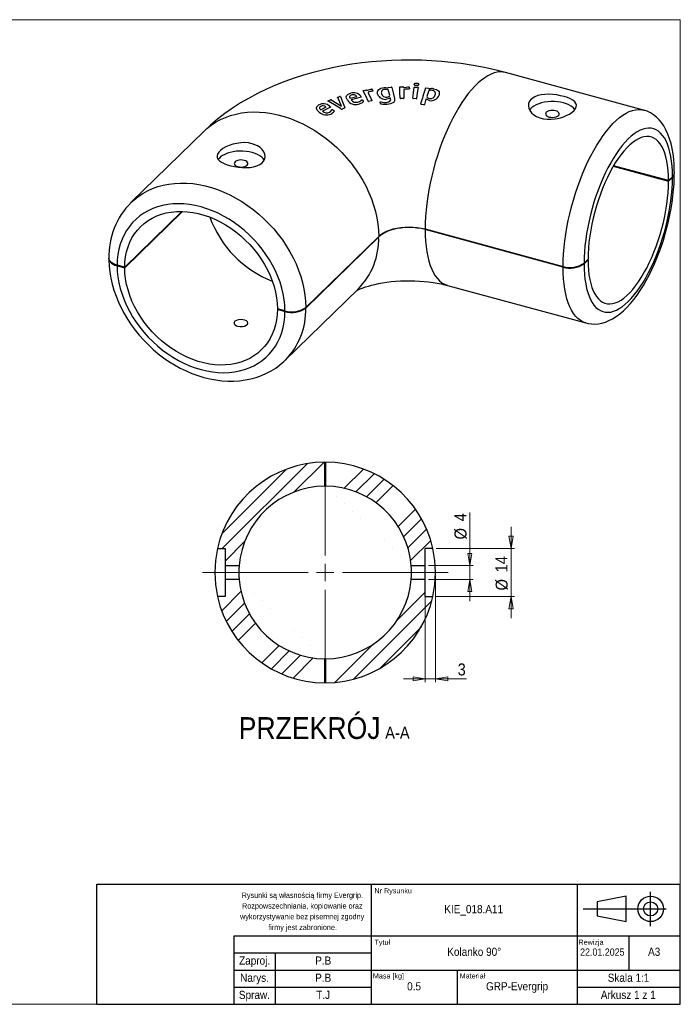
# Model space of a CAD drawing. Header units: millimetres. Extents: x 30 to 415, y 5 to 292.
# Tile 2 of 2: x 222 to 415, y 5 to 292. Entities that reach past the tile are written whole.
import ezdxf

# ---------------------------------------------------------------- set-up
doc = ezdxf.new("R2010")
doc.units = ezdxf.units.MM
doc.header["$PDSIZE"] = -1
doc.linetypes.add('SLD-Linia-ciągła', pattern=[0])
doc.linetypes.add('SLD-Linia-długa-kreska-kropka', pattern=[19.05, 15.24, -1.27, 1.27, -1.27])
doc.styles.add('SLDTEXTSTYLE0', font='GOTHIC.TTF', dxfattribs={"width": 0.913})
doc.styles.add('SLDTEXTSTYLE1', font='GOTHIC.TTF', dxfattribs={"width": 0.913, "bigfont": 'bigfont'})
doc.dimstyles.new('SLDDIMSTYLE4', dxfattribs={"dimtxt": 3.5, "dimasz": 3.556, "dimexe": 0, "dimexo": 0.0625, "dimgap": 0.875, "dimtad": 1, "dimdec": 1, "dimrnd": 1e-09, "dimzin": 12, "dimdsep": 46, "dimtxsty": 'SLDTEXTSTYLE0', "dimblk1": 'CLOSED', "dimblk2": 'CLOSED', "dimsah": 1, "dimcen": 0.09, "dimadec": 0, "dimazin": 3, "dimtfac": 1, "dimtdec": 1, "dimtmove": 0, "dimatfit": 0, "dimldrblk": 'CLOSED', "dimfxl": 1, "dimfrac": 2, "dimtolj": 1, "dimtzin": 12, "dimarcsym": 0})

# ---------------------------------------------------------------- blocks, each defined once
blk = doc.blocks.new('_Closed')
at = {"color": 0, "linetype": 'ByBlock', "lineweight": -2}
for p, q in [((-1, 0.166667), (0, 0)), ((-1, 0.166667), (-1, -0.166667)), ((0, 0), (-1, -0.166667)), ((0, 0), (-1, 0))]:
    blk.add_line(p, q, dxfattribs=at)
blk = doc.blocks.new('_D_16')
at = {"color": 7, "linetype": 'SLD-Linia-ciągła', "lineweight": 18, "true_color": 0xffffff}
for p, q in [((353.67, 132.86), (353.67, 148.37)), ((341.67, 132.86), (354.67, 132.86)), ((353.67, 132.86), (353.67, 128.86)), ((341.67, 128.86), (354.67, 128.86)), ((353.67, 128.86), (353.67, 122.51))]:
    blk.add_line(p, q, dxfattribs=at)
at = {"color": 7, "linetype": 'SLD-Linia-ciągła', "lineweight": 18, "true_color": 0xffffff, "xscale": 3.556, "yscale": 3.556}
for p, rotation in [((353.67, 132.86, 79.7), 270.0000000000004), ((353.67, 128.86, 79.7), 90.0000000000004)]:
    blk.add_blockref('_Closed', p, dxfattribs=dict(at, rotation=rotation))
at = {"color": 7, "linetype": 'SLD-Linia-ciągła', "lineweight": 18, "true_color": 0xffffff, "char_height": 3.5, "attachment_point": 1, "rotation": 90, "style": 'SLDTEXTSTYLE0'}
for s, insert in [('4', (349.14, 145.78)), ('%%c', (349.19, 140.5))]:
    blk.add_mtext(s, dxfattribs=dict(at, insert=insert))
blk = doc.blocks.new('_D_17')
at = {"color": 7, "linetype": 'SLD-Linia-ciągła', "lineweight": 18, "true_color": 0xffffff}
for p, q in [((365.67, 137.86), (365.67, 144.21)), ((343.89, 137.86), (366.67, 137.86)), ((365.67, 123.86), (365.67, 137.86)), ((343.89, 123.86), (366.67, 123.86)), ((365.67, 123.86), (365.67, 117.51))]:
    blk.add_line(p, q, dxfattribs=at)
at = {"color": 7, "linetype": 'SLD-Linia-ciągła', "lineweight": 18, "true_color": 0xffffff, "xscale": 3.556, "yscale": 3.556}
for p, rotation in [((365.67, 137.86, 79.7), 270.0000000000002), ((365.67, 123.86, 79.7), 90.00000000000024)]:
    blk.add_blockref('_Closed', p, dxfattribs=dict(at, rotation=rotation))
at = {"color": 7, "linetype": 'SLD-Linia-ciągła', "lineweight": 18, "true_color": 0xffffff, "char_height": 3.5, "attachment_point": 1, "rotation": 90, "style": 'SLDTEXTSTYLE0'}
for s, insert in [('14', (361.14, 130.91)), ('%%c', (361.19, 125.63))]:
    blk.add_mtext(s, dxfattribs=dict(at, insert=insert))
blk = doc.blocks.new('_D_18')
at = {"color": 7, "linetype": 'SLD-Linia-ciągła', "lineweight": 18, "true_color": 0xffffff}
for p, q in [((340.67, 131.86), (340.67, 98.89)), ((343.67, 129.86), (343.67, 98.89)), ((340.67, 99.89), (334.32, 99.89)), ((340.67, 99.89), (343.67, 99.89)), ((343.67, 99.89), (352.7, 99.89))]:
    blk.add_line(p, q, dxfattribs=at)
at = {"color": 7, "linetype": 'SLD-Linia-ciągła', "lineweight": 18, "true_color": 0xffffff, "xscale": 3.556, "yscale": 3.556}
blk.add_blockref('_Closed', (340.67, 99.89, 79.7), dxfattribs=at)
at = {"color": 7, "linetype": 'SLD-Linia-ciągła', "lineweight": 18, "true_color": 0xffffff, "xscale": 3.556, "yscale": 3.556, "rotation": 180.0000000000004}
blk.add_blockref('_Closed', (343.67, 99.89, 79.7), dxfattribs=at)
at = {"color": 7, "linetype": 'SLD-Linia-ciągła', "lineweight": 18, "true_color": 0xffffff, "insert": (350.12, 104.36), "char_height": 3.5, "attachment_point": 1, "style": 'SLDTEXTSTYLE0'}
blk.add_mtext('3', dxfattribs=at)
blk = doc.blocks.new('SW_CENTERMARKSYMBOL_2')
at = {"color": 0, "linetype": 'SLD-Linia-ciągła', "lineweight": 18}
for p, q in [((0, 5), (0, 27.65)), ((-5, 0), (-27.65, 0)), ((0, 0), (-2.5, 0)), ((0, 0), (0, 2.5)), ((0, 0), (0, -2.5)), ((0, 0), (2.5, 0)), ((5, 0), (27.65, 0)), ((0, -5), (0, -27.65))]:
    blk.add_line(p, q, dxfattribs=at)

msp = doc.modelspace()

# ---------------------------------------------------------------- hatches: boundary and pattern name
at = {"linetype": 'SLD-Linia-ciągła', "lineweight": 18}
h = msp.add_hatch(dxfattribs=at)
h.set_pattern_fill('ANSI34', color=256, angle=3e-322, style=0)
edge = h.paths.add_edge_path(flags=0)
edge.add_line((280.14, 137.86), (282.37, 137.86))
edge.add_line((282.37, 137.86), (282.37, 132.86))
edge.add_line((282.37, 132.86), (286.45, 132.86))
edge.add_arc((311.52, 130.86), 25.15, 90.2278, 175.4389, ccw=False)
edge.add_line((311.42, 156.01), (311.42, 163.01))
edge.add_arc((311.52, 130.86), 32.15, 90.1782, 167.4243)
h = msp.add_hatch(dxfattribs=at)
h.set_pattern_fill('ANSI34', color=256, angle=3e-322, style=0)
edge = h.paths.add_edge_path(flags=0)
edge.add_line((336.59, 132.86), (340.67, 132.86))
edge.add_line((340.67, 132.86), (340.67, 137.86))
edge.add_line((340.67, 137.86), (342.89, 137.86))
edge.add_arc((311.52, 130.86), 32.15, 12.5757, 89.8218)
edge.add_line((311.62, 163.01), (311.62, 156.01))
edge.add_arc((311.52, 130.86), 25.15, 4.5611, 89.7722, ccw=False)
h = msp.add_hatch(dxfattribs=at)
h.set_pattern_fill('ANSI34', color=256, angle=3e-322, style=0)
edge = h.paths.add_edge_path(flags=0)
edge.add_line((286.45, 128.86), (282.37, 128.86))
edge.add_line((282.37, 128.86), (282.37, 123.86))
edge.add_line((282.37, 123.86), (280.14, 123.86))
edge.add_arc((311.52, 130.86), 32.15, 192.5757, 269.8218)
edge.add_line((311.42, 98.71), (311.42, 105.71))
edge.add_arc((311.52, 130.86), 25.15, 184.5611, 269.7722, ccw=False)
h = msp.add_hatch(dxfattribs=at)
h.set_pattern_fill('ANSI34', color=256, angle=3e-322, style=0)
edge = h.paths.add_edge_path(flags=0)
edge.add_line((342.89, 123.86), (340.67, 123.86))
edge.add_line((340.67, 123.86), (340.67, 128.86))
edge.add_line((340.67, 128.86), (336.59, 128.86))
edge.add_arc((311.52, 130.86), 25.15, 270.2278, 355.4389, ccw=False)
edge.add_line((311.62, 105.71), (311.62, 98.71))
edge.add_arc((311.52, 130.86), 32.15, 270.1782, 347.4243)

# ---------------------------------------------------------------- linework, layer by layer
at = {"color": 7, "linetype": 'SLD-Linia-ciągła', "lineweight": 18, "true_color": 0xffffff}
for p, q in [((30, 292), (415, 292)), ((415, 292), (415, 5)), ((415, 5), (30, 5))]:
    msp.add_line(p, q, dxfattribs=at)
for p, q in [((404.29, 265.65), (364.05, 276.59)), ((322.66, 271.37), (323.39, 271.5)), ((323.58, 271.45), (323.63, 271.35)), ((323.63, 271.35), (323.86, 271.43)), ((323.86, 271.43), (324.79, 271.77)), ((324.15, 270.5), (325.09, 268.42)), ((325.05, 271.12), (324.82, 271.1)), ((325.22, 271.13), (325.05, 271.12)), ((325.21, 271.71), (325.43, 271.27)), ((325.35, 271.15), (325.22, 271.13)), ((329.62, 271.64), (328.95, 271.69)), ((329.89, 272.1), (329.87, 272.17)), ((329.97, 272.26), (330.76, 272.33)), ((330.33, 269.97), (330, 271.3)), ((333.39, 272.41), (334.16, 272.41)), ((334.32, 272.33), (334.32, 272.22)), ((334.32, 272.22), (334.59, 272.27)), ((334.43, 271.32), (334.46, 269.14)), ((334.59, 272.27), (335.65, 272.44)), ((335.59, 271.76), (335.36, 271.79)), ((335.77, 271.75), (335.59, 271.76)), ((335.9, 271.75), (335.77, 271.75)), ((336.03, 272.31), (336.04, 271.85)), ((337.57, 272.36), (338.46, 272.31)), ((340.89, 272.1), (341.59, 272)), ((341.58, 271.06), (341.14, 269.64)), ((341.74, 271.89), (341.72, 271.83)), ((312.37, 268.39), (313.06, 268.64)), ((313.31, 268.62), (316.26, 266.83)), ((316.26, 266.83), (315.16, 269.28)), ((315.26, 269.46), (315.72, 269.63)), ((318.73, 269.22), (318.79, 269.13)), ((318.79, 269.13), (320.74, 269.63)), ((321.99, 269.37), (319.13, 268.63)), ((321.04, 268), (321.52, 268.18)), ((321.52, 268.18), (322.09, 268.58)), ((321.88, 269.73), (322.05, 269.48)), ((322.36, 268.53), (322.54, 268.24)), ((325.01, 268.31), (324.16, 268.17)), ((327.64, 267.55), (327.55, 267.97)), ((329.62, 267.28), (328.34, 267.3)), ((330.56, 268.98), (330.52, 269.15)), ((334.34, 269.04), (333.45, 269.05)), ((338.03, 268.94), (337.14, 268.99)), ((340.31, 267.19), (339.43, 267.32)), ((340.89, 268.8), (340.46, 267.27)), ((341.93, 268.44), (341.12, 268.71)), ((310.13, 265.83), (310.23, 265.76)), ((310.23, 265.76), (311.77, 266.56)), ((313.03, 266.51), (310.76, 265.33)), ((312.76, 266.84), (313.03, 266.62)), ((312.77, 265.04), (313.13, 265.29)), ((313.13, 265.29), (313.47, 265.77)), ((313.74, 265.76), (314.03, 265.51)), ((317.07, 266.18), (316.48, 265.96)), ((276.22, 259.5), (254.98, 238.78)), ((395.47, 249.29), (411.58, 244.91)), ((411.58, 245.09), (395.56, 249.44)), ((412.75, 246.22), (411.58, 245.09)), ((411.58, 244.91), (412.75, 246.05)), ((254.94, 238.73), (254.98, 238.78)), ((253.09, 219.68), (269.92, 236.1)), ((269.75, 236.1), (253.09, 219.85)), ((340.62, 231), (380.86, 220.07)), ((380.86, 219.9), (340.62, 230.83)), ((305.87, 208.13), (327.11, 228.85)), ((327.11, 228.68), (305.87, 207.96)), ((388.11, 222.17), (386.94, 221.04)), ((386.94, 220.86), (388.11, 222)), ((388.11, 222), (387.97, 222.04)), ((253.09, 219.85), (250.88, 220.45)), ((250.88, 220.28), (253.09, 219.68)), ((299.89, 192.76), (321.13, 213.49)), ((347.19, 214.54), (387.43, 203.6)), ((299.79, 207.16), (297.58, 207.76)), ((297.72, 207.72), (297.58, 207.59)), ((297.58, 207.59), (299.79, 206.99)), ((299.94, 192.8), (299.89, 192.76)), ((311.42, 156.01), (311.42, 163.01)), ((311.62, 163.01), (311.62, 156.01)), ((280.14, 137.86), (282.37, 137.86)), ((282.37, 137.86), (282.37, 132.86)), ((342.89, 137.86), (340.67, 137.86)), ((340.67, 132.86), (340.67, 137.86)), ((282.37, 132.86), (282.37, 128.86)), ((282.37, 132.86), (286.45, 132.86)), ((336.59, 132.86), (340.67, 132.86)), ((340.67, 128.86), (340.67, 132.86)), ((286.45, 128.86), (282.37, 128.86)), ((282.37, 128.86), (282.37, 123.86)), ((340.67, 128.86), (336.59, 128.86)), ((340.67, 123.86), (340.67, 128.86)), ((282.37, 123.86), (280.14, 123.86)), ((340.67, 123.86), (342.89, 123.86)), ((311.42, 98.71), (311.42, 105.71)), ((311.62, 105.71), (311.62, 98.71))]:
    msp.add_line(p, q)
at = {"color": 7, "linetype": 'SLD-Linia-długa-kreska-kropka', "lineweight": 18, "true_color": 0xffffff}
for p, q in [((275.77, 130.86), (288.66, 130.86)), ((335.56, 130.86), (347.37, 130.86))]:
    msp.add_line(p, q, dxfattribs=at)
at = {"color": 178, "linetype": 'SLD-Linia-ciągła', "lineweight": 25, "true_color": 0x000042}
for p, q in [((245, 5), (245, 40)), ((245, 40), (415, 40)), ((325, 5), (325, 40)), ((385, 5), (385, 40)), ((415, 5), (415, 40)), ((399.27, 36.54), (390.74, 34.87)), ((390.74, 34.87), (390.74, 30.76)), ((399.27, 29.09), (399.27, 36.54)), ((386.65, 32.82), (410.91, 32.82)), ((390.74, 30.76), (399.27, 29.09)), ((285, 25), (325, 25)), ((285, 5), (285, 25)), ((325, 25), (415, 25)), ((400, 25), (400, 15)), ((285, 20), (325, 20)), ((297, 5), (297, 20)), ((285, 15), (325, 15)), ((325, 15), (385, 15)), ((350, 15), (350, 5)), ((385, 15), (415, 15)), ((285, 10), (325, 10)), ((385, 10), (415, 10)), ((245, 5), (415, 5))]:
    msp.add_line(p, q, dxfattribs=at)
at = {"color": 178, "linetype": 'SLD-Linia-długa-kreska-kropka', "lineweight": 25, "true_color": 0x000042}
msp.add_line((406.36, 27.81), (406.36, 37.82), dxfattribs=at)
at = {"flags": 128}
for points in [[(364.05, 276.59), (362.5, 277), (359.69, 277.67), (356.86, 278.25), (354.01, 278.76), (351.14, 279.2), (348.26, 279.55), (345.37, 279.83), (342.47, 280.03), (339.57, 280.16), (336.66, 280.22), (333.75, 280.2), (330.85, 280.11), (327.95, 279.94), (325.06, 279.7), (322.17, 279.38), (319.3, 278.99), (316.44, 278.51), (313.6, 277.96), (310.77, 277.33), (307.97, 276.62), (305.19, 275.82), (302.45, 274.94), (299.73, 273.97), (297.05, 272.91), (294.42, 271.75), (291.84, 270.51), (289.33, 269.17), (286.89, 267.75), (284.54, 266.24), (282.28, 264.65), (280.13, 262.98), (278.1, 261.25), (276.22, 259.5)], [(364.05, 276.59), (363.39, 276.72), (362.55, 276.77), (361.68, 276.69), (360.79, 276.48), (359.88, 276.14), (358.95, 275.68), (358.01, 275.1), (357.06, 274.4), (356.1, 273.57), (355.14, 272.64), (354.18, 271.59), (353.23, 270.44), (352.29, 269.18), (351.36, 267.83), (350.45, 266.38), (349.56, 264.85), (348.69, 263.25), (347.86, 261.57), (347.05, 259.82), (346.28, 258.02), (345.55, 256.16), (344.86, 254.26), (344.21, 252.33), (343.61, 250.37), (343.06, 248.38), (342.56, 246.39), (342.12, 244.39), (341.73, 242.4), (341.39, 240.42), (341.12, 238.47), (340.9, 236.54), (340.75, 234.65), (340.65, 232.8), (340.62, 231)], [(337.47, 273.21), (337.55, 273.37), (337.61, 273.44), (337.69, 273.49), (337.79, 273.51), (337.93, 273.53), (338.21, 273.54)], [(338.07, 272.8), (337.8, 272.83), (337.69, 272.86), (337.61, 272.9), (337.55, 272.96), (337.51, 273.04), (337.47, 273.21)], [(338.8, 273.14), (338.72, 272.98), (338.66, 272.91), (338.57, 272.86), (338.45, 272.82), (338.32, 272.8), (338.07, 272.8)], [(338.21, 273.54), (338.47, 273.51), (338.57, 273.48), (338.66, 273.43), (338.71, 273.38), (338.75, 273.3), (338.8, 273.14)], [(318, 268.53), (317.7, 269.15), (317.66, 269.47), (317.72, 269.76), (317.9, 270.03), (318.18, 270.25), (318.95, 270.56)], [(319.27, 270.07), (318.94, 269.93), (318.8, 269.85), (318.7, 269.74), (318.63, 269.62), (318.62, 269.49), (318.73, 269.22)], [(322.58, 271.27), (322.58, 271.31), (322.58, 271.32), (322.59, 271.33), (322.62, 271.35), (322.66, 271.37)], [(324.01, 268.24), (323.32, 269.77), (322.58, 271.27)], [(324.6, 271.07), (324.33, 271), (324.22, 270.95), (324.14, 270.88), (324.09, 270.79), (324.08, 270.69), (324.15, 270.5)], [(324.82, 271.1), (324.71, 271.09), (324.6, 271.07)], [(324.79, 271.77), (324.9, 271.79), (325.02, 271.8)], [(325.43, 271.27), (325.45, 271.23), (325.45, 271.21), (325.44, 271.2), (325.42, 271.18), (325.4, 271.17), (325.35, 271.15)], [(326.8, 270.34), (326.78, 270.99), (326.89, 271.3), (327.1, 271.58), (327.4, 271.82), (327.77, 272), (328.66, 272.2)], [(328.66, 272.2), (329.17, 272.21), (329.67, 272.13)], [(329.53, 269.42), (329.84, 269.47), (330.11, 269.57), (330.23, 269.65), (330.3, 269.75), (330.33, 269.97)], [(329.67, 272.13), (329.77, 272.1), (329.89, 272.1)], [(329.87, 272.17), (329.87, 272.2), (329.87, 272.22), (329.88, 272.23), (329.9, 272.24), (329.92, 272.25), (329.97, 272.26)], [(330.9, 272.27), (331.32, 270.65), (331.71, 269.01)], [(333.27, 272.33), (333.28, 272.36), (333.29, 272.38), (333.3, 272.39), (333.34, 272.4), (333.39, 272.41)], [(333.32, 269.14), (333.3, 270.75), (333.27, 272.33)], [(335.14, 271.79), (334.84, 271.77), (334.71, 271.74), (334.6, 271.68), (334.51, 271.6), (334.46, 271.51), (334.43, 271.32)], [(335.36, 271.79), (335.25, 271.79), (335.14, 271.79)], [(335.65, 272.44), (335.77, 272.44), (335.89, 272.43)], [(335.89, 272.43), (335.96, 272.42), (335.99, 272.41), (336.01, 272.4), (336.02, 272.38), (336.03, 272.36), (336.03, 272.31)], [(336.04, 271.85), (336.03, 271.81), (336.02, 271.79), (336.01, 271.78), (335.99, 271.77), (335.96, 271.76), (335.9, 271.75)], [(337.03, 269.1), (337.22, 270.7), (337.43, 272.29)], [(338.57, 272.23), (338.36, 270.64), (338.17, 269.03)], [(342.65, 271.39), (342.33, 271.41), (342, 271.38), (341.85, 271.33), (341.73, 271.26), (341.58, 271.06)], [(341.59, 272), (341.66, 271.99), (341.69, 271.98), (341.71, 271.97), (341.74, 271.96), (341.75, 271.94), (341.74, 271.89)], [(341.72, 271.83), (341.86, 271.83), (342, 271.85)], [(342.97, 269.22), (343.4, 269.63), (343.6, 270.12)], [(343.06, 271.88), (343.91, 271.67), (344.26, 271.48), (344.53, 271.23), (344.71, 270.95), (344.78, 270.63), (344.71, 269.98)], [(371.54, 268.79), (371.09, 268.22), (370.81, 267.59), (370.73, 266.91), (370.84, 266.22), (371.15, 265.53), (371.64, 264.87), (372.31, 264.27), (373.13, 263.77), (374.08, 263.38), (375.13, 263.11), (376.23, 262.98), (377.37, 262.97), (378.53, 263.08), (379.66, 263.3), (380.77, 263.63), (381.78, 264.04), (382.69, 264.51), (383.45, 265.02), (384.04, 265.55), (384.46, 266.09), (384.68, 266.61), (384.72, 267.12), (384.57, 267.61), (384.23, 268.07), (383.7, 268.51), (382.99, 268.91), (382.14, 269.28), (381.16, 269.59), (380.1, 269.85), (378.99, 270.06), (377.84, 270.19), (376.69, 270.25), (375.56, 270.22), (374.48, 270.09), (373.48, 269.86), (372.6, 269.52), (371.54, 268.79)], [(309.79, 265.05), (309.23, 265.6), (309.04, 265.9), (308.96, 266.19), (308.99, 266.48), (309.14, 266.74), (309.69, 267.16)], [(312.3, 268.26), (312.28, 268.28), (312.27, 268.3), (312.27, 268.32), (312.28, 268.34), (312.32, 268.37), (312.37, 268.39)], [(312.38, 268.21), (312.33, 268.23), (312.3, 268.26)], [(315.99, 266.08), (314.21, 267.19), (312.38, 268.21)], [(315.16, 269.28), (315.14, 269.34), (315.14, 269.36), (315.15, 269.38), (315.2, 269.42), (315.26, 269.46)], [(315.9, 269.62), (315.92, 269.6), (315.94, 269.58)], [(315.94, 269.58), (316.57, 268.08), (317.17, 266.56)], [(322.05, 269.48), (322.06, 269.44), (322.06, 269.42), (322.05, 269.41), (322.03, 269.39), (321.99, 269.37)], [(322.09, 268.58), (322.13, 268.61), (322.19, 268.63)], [(322.19, 268.63), (322.22, 268.64), (322.25, 268.64), (322.27, 268.63), (322.3, 268.61), (322.36, 268.53)], [(322.54, 268.24), (322.59, 268.17), (322.6, 268.13), (322.6, 268.1), (322.58, 268.08), (322.56, 268.05), (322.5, 267.99)], [(325.09, 268.42), (325.09, 268.38), (325.09, 268.37), (325.08, 268.35), (325.05, 268.33), (325.01, 268.31)], [(327.55, 267.97), (327.54, 268.01), (327.54, 268.03), (327.55, 268.05), (327.57, 268.06), (327.59, 268.07), (327.63, 268.09)], [(327.63, 268.09), (327.71, 268.08), (327.78, 268.06)], [(328.34, 267.3), (327.94, 267.35), (327.84, 267.38), (327.75, 267.41), (327.69, 267.47), (327.64, 267.55)], [(330.29, 269.07), (329.87, 268.89), (329.4, 268.81)], [(329.42, 267.89), (330.01, 268.01), (330.48, 268.31)], [(331.41, 267.85), (330.58, 267.45), (329.62, 267.28)], [(330.52, 269.15), (330.4, 269.12), (330.29, 269.07)], [(330.48, 268.31), (330.61, 268.64), (330.56, 268.98)], [(331.71, 269.01), (331.75, 268.39), (331.64, 268.1), (331.41, 267.85)], [(341.01, 268.77), (340.95, 268.79), (340.89, 268.8)], [(341.12, 268.71), (341.07, 268.74), (341.01, 268.77)], [(341.14, 269.64), (341.19, 269.4), (341.25, 269.3), (341.34, 269.22), (341.59, 269.11), (341.91, 269.05)], [(341.91, 269.05), (342.46, 269.06), (342.97, 269.22)], [(384.27, 265.83), (384.17, 265.95), (383.74, 266.39), (383.19, 266.79), (382.55, 267.16), (381.81, 267.47), (381, 267.73), (380.13, 267.93), (379.21, 268.06), (378.26, 268.13), (377.31, 268.14), (376.36, 268.08), (375.44, 267.95), (374.56, 267.75), (373.74, 267.5), (372.99, 267.19), (372.34, 266.84), (371.78, 266.44), (371.33, 266), (371.08, 265.66)], [(276.22, 259.5), (277.05, 260.27), (278.28, 261.24), (279.59, 262.11), (280.97, 262.87), (282.43, 263.53), (283.96, 264.07), (285.54, 264.51), (287.18, 264.83), (288.87, 265.03), (290.6, 265.11), (292.36, 265.08), (294.14, 264.93), (295.95, 264.67), (297.76, 264.29), (299.58, 263.79), (301.4, 263.18), (303.2, 262.47), (304.99, 261.65), (306.75, 260.72), (308.47, 259.7), (310.16, 258.58), (311.8, 257.37), (313.39, 256.08), (314.91, 254.7), (316.37, 253.25), (317.76, 251.73), (319.07, 250.15), (320.29, 248.52), (321.43, 246.83), (322.47, 245.11), (323.42, 243.34), (324.26, 241.55), (325, 239.74), (325.64, 237.91), (326.16, 236.08), (326.57, 234.25), (326.86, 232.44), (327.04, 230.63), (327.11, 228.85)], [(310.23, 266.74), (309.99, 266.55), (309.9, 266.45), (309.86, 266.33), (309.86, 266.2), (309.91, 266.07), (310.13, 265.83)], [(313.03, 266.62), (313.06, 266.59), (313.07, 266.57), (313.07, 266.56), (313.06, 266.53), (313.03, 266.51)], [(313.47, 265.77), (313.5, 265.8), (313.53, 265.83)], [(313.53, 265.83), (313.56, 265.84), (313.59, 265.85), (313.61, 265.84), (313.64, 265.83), (313.74, 265.76)], [(314.03, 265.51), (314.09, 265.45), (314.12, 265.42), (314.13, 265.39), (314.13, 265.36), (314.12, 265.33), (314.09, 265.27)], [(317.17, 266.56), (317.22, 266.44), (317.23, 266.33), (317.22, 266.27), (317.19, 266.23), (317.07, 266.18)], [(378.67, 265.45), (378.18, 265.54), (377.66, 265.57), (377.14, 265.52), (376.67, 265.41), (376.26, 265.24), (375.96, 265.02), (375.78, 264.77), (375.73, 264.5), (375.82, 264.24), (376.04, 263.99), (376.37, 263.78), (376.8, 263.63), (377.29, 263.54), (377.81, 263.51), (378.32, 263.56), (378.8, 263.67), (379.2, 263.84), (379.5, 264.06), (379.68, 264.31), (379.73, 264.58), (379.64, 264.84), (379.42, 265.09), (379.09, 265.3), (378.67, 265.45)], [(380.86, 220.07), (380.89, 221.86), (380.99, 223.71), (381.14, 225.6), (381.36, 227.53), (381.63, 229.49), (381.97, 231.47), (382.36, 233.46), (382.8, 235.45), (383.3, 237.45), (383.85, 239.43), (384.45, 241.39), (385.1, 243.33), (385.79, 245.22), (386.52, 247.08), (387.29, 248.88), (388.1, 250.63), (388.94, 252.31), (389.8, 253.92), (390.69, 255.45), (391.6, 256.89), (392.53, 258.24), (393.47, 259.5), (394.42, 260.65), (395.38, 261.7), (396.34, 262.64), (397.3, 263.46), (398.25, 264.16), (399.19, 264.75), (400.12, 265.21), (401.03, 265.54), (401.92, 265.75), (402.79, 265.83), (403.63, 265.79), (404.28, 265.65)], [(413.27, 247.22), (413.26, 248.1), (413.2, 249.76), (413.07, 251.38), (412.88, 252.94), (412.62, 254.46), (412.29, 255.92), (411.88, 257.32), (411.39, 258.65), (410.82, 259.91), (410.16, 261.06), (409.51, 262), (408.82, 262.83), (408.07, 263.57), (407.2, 264.27), (406.28, 264.84), (405.34, 265.3), (404.36, 265.63), (404.28, 265.65)], [(412.75, 246.22), (412.71, 247.81), (412.62, 249.32), (412.47, 250.76), (412.26, 252.12), (411.99, 253.4), (411.66, 254.58), (411.28, 255.67), (410.85, 256.65), (410.37, 257.53), (409.84, 258.29), (409.26, 258.94), (408.63, 259.47), (407.97, 259.89), (407.27, 260.18), (406.53, 260.34), (405.77, 260.38), (404.97, 260.3), (404.15, 260.09), (403.32, 259.76), (402.46, 259.31), (401.6, 258.74), (400.72, 258.05), (399.84, 257.25), (398.96, 256.33), (398.09, 255.31), (397.22, 254.19), (396.37, 252.98), (395.53, 251.67), (394.71, 250.28), (393.92, 248.82), (393.15, 247.28), (392.42, 245.68), (391.71, 244.02), (391.05, 242.31), (390.43, 240.57), (389.85, 238.79), (389.32, 236.98), (388.83, 235.16), (388.4, 233.33), (388.02, 231.51), (387.7, 229.69), (387.43, 227.89), (387.22, 226.12), (387.06, 224.38), (386.97, 222.68), (386.94, 221.04)], [(290.27, 255.85), (289.2, 256.07), (288.07, 256.16), (286.91, 256.12), (285.76, 255.96), (284.63, 255.7), (283.56, 255.34), (282.58, 254.9), (281.73, 254.41), (281.03, 253.89), (280.51, 253.35), (280.17, 252.82), (280.01, 252.31), (280.05, 251.81), (280.28, 251.33), (280.7, 250.87), (281.3, 250.44), (282.06, 250.05), (282.97, 249.71), (283.98, 249.41), (285.07, 249.17), (286.2, 249), (287.35, 248.89), (288.5, 248.87), (289.61, 248.94), (290.67, 249.11), (291.62, 249.38), (292.44, 249.76), (293.11, 250.24), (293.59, 250.79), (293.89, 251.42), (294, 252.08), (293.93, 252.77), (293.66, 253.47), (293.2, 254.13), (292.56, 254.74), (291.76, 255.27), (290.27, 255.85)], [(411.58, 245.09), (411.55, 246.62), (411.45, 248.09), (411.29, 249.48), (411.07, 250.78), (410.79, 251.99), (410.46, 253.11), (410.06, 254.12), (409.62, 255.02), (409.12, 255.81), (408.57, 256.48), (407.97, 257.03), (407.33, 257.45), (406.66, 257.75), (405.94, 257.92), (405.2, 257.95), (404.42, 257.86), (403.62, 257.64), (402.8, 257.3), (401.97, 256.82), (401.12, 256.22), (400.27, 255.51), (399.41, 254.67), (398.56, 253.72), (397.72, 252.67), (396.88, 251.51), (396.06, 250.26), (395.26, 248.92), (394.49, 247.5), (393.74, 246.01), (393.03, 244.45), (392.35, 242.83), (391.71, 241.16), (391.12, 239.45), (390.57, 237.71), (390.07, 235.95), (389.62, 234.17), (389.23, 232.39), (388.89, 230.62), (388.61, 228.86), (388.39, 227.13), (388.24, 225.43), (388.14, 223.78), (388.11, 222.17)], [(293.76, 251.03), (293.76, 251.04), (293.45, 251.5), (293.01, 251.94), (292.47, 252.35), (291.82, 252.71), (291.08, 253.02), (290.27, 253.28), (289.4, 253.48), (288.48, 253.62), (287.53, 253.69), (286.58, 253.69), (285.63, 253.63), (284.71, 253.5), (283.83, 253.31), (283.01, 253.05), (282.27, 252.75), (281.61, 252.39), (281.05, 251.99), (280.61, 251.55), (280.36, 251.23)], [(287.94, 251), (287.45, 251.1), (286.93, 251.12), (286.41, 251.08), (285.94, 250.96), (285.54, 250.79), (285.24, 250.57), (285.05, 250.32), (285.01, 250.05), (285.09, 249.79), (285.31, 249.54), (285.65, 249.34), (286.07, 249.18), (286.56, 249.09), (287.08, 249.06), (287.6, 249.11), (288.07, 249.22), (288.47, 249.39), (288.77, 249.61), (288.95, 249.86), (289, 250.13), (288.92, 250.4), (288.7, 250.64), (288.36, 250.85), (287.94, 251)], [(387.44, 203.61), (388.11, 203.44), (389.12, 203.31), (390.13, 203.29), (391.14, 203.38), (392.16, 203.58), (393.19, 203.88), (394.22, 204.3), (395.27, 204.83), (396.32, 205.49), (397.38, 206.27), (398.43, 207.16), (399.47, 208.17), (400.49, 209.28), (401.47, 210.48), (402.43, 211.75), (403.35, 213.11), (404.25, 214.53), (405.1, 216.02), (405.93, 217.56), (406.71, 219.16), (407.46, 220.81), (408.18, 222.5), (408.85, 224.23), (409.48, 225.99), (410.07, 227.78), (410.61, 229.59), (411.11, 231.42), (411.56, 233.26), (411.96, 235.1), (412.31, 236.93), (412.61, 238.76), (412.85, 240.58), (413.04, 242.37), (413.17, 244.14), (413.25, 245.89), (413.26, 247.13)], [(254.98, 238.78), (255.82, 239.54), (257.04, 240.51), (258.35, 241.38), (259.74, 242.15), (261.2, 242.8), (262.72, 243.35), (264.31, 243.78), (265.95, 244.1), (267.64, 244.3), (269.36, 244.39), (271.12, 244.35), (272.91, 244.21), (274.71, 243.94), (276.53, 243.56), (278.35, 243.07), (280.16, 242.46), (281.97, 241.74), (283.75, 240.92), (285.51, 240), (287.24, 238.97), (288.93, 237.86), (290.57, 236.65), (292.15, 235.35), (293.68, 233.98), (295.14, 232.53), (296.52, 231.01), (297.83, 229.43), (299.06, 227.79), (300.19, 226.11), (301.24, 224.38), (302.18, 222.62), (303.03, 220.83), (303.77, 219.01), (304.4, 217.19), (304.92, 215.36), (305.33, 213.53), (305.63, 211.71), (305.81, 209.91), (305.87, 208.13)], [(386.94, 220.86), (386.97, 219.28), (387.06, 217.77), (387.22, 216.33), (387.43, 214.96), (387.7, 213.69), (388.02, 212.51), (388.4, 211.42), (388.83, 210.44), (389.32, 209.56), (389.85, 208.8), (390.43, 208.15), (391.05, 207.61), (391.71, 207.2), (392.42, 206.91), (393.15, 206.75), (393.92, 206.71), (394.71, 206.79), (395.53, 207), (396.37, 207.33), (397.22, 207.78), (398.09, 208.35), (398.96, 209.04), (399.84, 209.84), (400.72, 210.76), (401.6, 211.77), (402.46, 212.89), (403.32, 214.11), (404.15, 215.41), (404.97, 216.8), (405.77, 218.27), (406.53, 219.81), (407.27, 221.41), (407.97, 223.07), (408.63, 224.78), (409.26, 226.52), (409.84, 228.3), (410.37, 230.11), (410.85, 231.93), (411.28, 233.76), (411.66, 235.58), (411.99, 237.4), (412.26, 239.2), (412.47, 240.97), (412.62, 242.71), (412.71, 244.41), (412.75, 246.05)], [(388.11, 222), (388.14, 220.47), (388.24, 219), (388.39, 217.61), (388.61, 216.31), (388.89, 215.09), (389.23, 213.98), (389.62, 212.97), (390.07, 212.07), (390.57, 211.28), (391.12, 210.61), (391.71, 210.06), (392.35, 209.64), (393.03, 209.34), (393.74, 209.17), (394.49, 209.13), (395.26, 209.23), (396.06, 209.45), (396.88, 209.79), (397.72, 210.27), (398.56, 210.87), (399.41, 211.58), (400.27, 212.42), (401.12, 213.37), (401.97, 214.42), (402.8, 215.57), (403.62, 216.83), (404.42, 218.17), (405.2, 219.59), (405.94, 221.08), (406.66, 222.64), (407.33, 224.26), (407.97, 225.93), (408.57, 227.64), (409.12, 229.38), (409.62, 231.14), (410.06, 232.92), (410.46, 234.7), (410.79, 236.47), (411.07, 238.23), (411.29, 239.96), (411.45, 241.66), (411.55, 243.31), (411.58, 244.91)], [(299.79, 207.16), (299.73, 208.79), (299.55, 210.44), (299.26, 212.11), (298.86, 213.79), (298.36, 215.46), (297.74, 217.13), (297.02, 218.78), (296.2, 220.41), (295.28, 222.01), (294.27, 223.57), (293.18, 225.08), (292, 226.54), (290.74, 227.94), (289.41, 229.28), (288.02, 230.54), (286.56, 231.72), (285.06, 232.82), (283.51, 233.84), (281.92, 234.76), (280.3, 235.58), (278.66, 236.3), (277, 236.91), (275.34, 237.42), (273.67, 237.82), (272.01, 238.1), (270.37, 238.28), (268.75, 238.33), (267.17, 238.28), (265.62, 238.11), (264.11, 237.83), (262.66, 237.43), (261.26, 236.93), (259.93, 236.31), (258.68, 235.6), (257.5, 234.78), (256.4, 233.86), (255.39, 232.85), (254.47, 231.75), (253.65, 230.57), (252.93, 229.31), (252.32, 227.98), (251.81, 226.58), (251.41, 225.12), (251.12, 223.6), (250.95, 222.05), (250.88, 220.45)], [(253.09, 219.85), (253.16, 221.4), (253.34, 222.91), (253.64, 224.37), (254.06, 225.78), (254.59, 227.12), (255.22, 228.39), (255.97, 229.58), (256.82, 230.69), (257.76, 231.71), (258.8, 232.63), (259.93, 233.45), (261.14, 234.17), (262.42, 234.78), (263.78, 235.28), (265.19, 235.66), (266.66, 235.93), (268.17, 236.07), (269.73, 236.1), (271.31, 236.02), (272.91, 235.81), (274.53, 235.48), (276.15, 235.04), (277.76, 234.49), (279.37, 233.82), (280.95, 233.05), (282.5, 232.18), (284.02, 231.21), (285.48, 230.15), (286.9, 228.99), (288.25, 227.76), (289.54, 226.45), (290.74, 225.08), (291.87, 223.65), (292.91, 222.16), (293.86, 220.63), (294.71, 219.06), (295.45, 217.46), (296.09, 215.84), (296.62, 214.21), (297.03, 212.58), (297.33, 210.96), (297.51, 209.35), (297.58, 207.76)], [(327.11, 228.85), (327.73, 229.38), (328.48, 229.87), (329.34, 230.31), (330.29, 230.69), (331.32, 231.01), (332.42, 231.27), (333.58, 231.45), (334.77, 231.56), (335.97, 231.6), (337.18, 231.56), (338.37, 231.45), (339.52, 231.26), (340.62, 231)], [(340.62, 230.83), (339.52, 231.09), (338.37, 231.28), (337.18, 231.39), (335.97, 231.43), (334.77, 231.39), (333.58, 231.28), (332.42, 231.1), (331.32, 230.84), (330.29, 230.52), (329.34, 230.14), (328.48, 229.7), (327.73, 229.21), (327.11, 228.68)], [(340.62, 230.83), (340.65, 229.1), (340.75, 227.44), (340.9, 225.85), (341.12, 224.35), (341.39, 222.93), (341.73, 221.6), (342.12, 220.37), (342.56, 219.24), (343.06, 218.23), (343.61, 217.32), (344.21, 216.53), (344.86, 215.86), (345.55, 215.31), (346.28, 214.88), (347.05, 214.58), (347.19, 214.54)], [(248.51, 222.52), (248.49, 222.24), (248.62, 221.76), (248.87, 221.39), (249.24, 221.05), (249.71, 220.74), (250.27, 220.48), (250.88, 220.28)], [(248.49, 222.32), (248.49, 221.9), (248.57, 220.17), (248.76, 218.43), (249.06, 216.68), (249.46, 214.92), (249.96, 213.17), (250.57, 211.43), (251.27, 209.71), (252.06, 208.01), (252.95, 206.33), (253.92, 204.69), (254.98, 203.09), (256.12, 201.54), (257.34, 200.04), (258.63, 198.6), (259.99, 197.21), (261.41, 195.9), (262.89, 194.65), (264.42, 193.48), (266, 192.39), (267.63, 191.39), (269.29, 190.47), (270.98, 189.64), (272.7, 188.91), (274.43, 188.28), (276.18, 187.75), (277.94, 187.32), (279.69, 186.99), (281.44, 186.78), (283.18, 186.67), (284.9, 186.67), (286.58, 186.78), (288.24, 186.99), (289.85, 187.32), (291.42, 187.75), (292.93, 188.28), (294.38, 188.92), (295.77, 189.65), (297.09, 190.47), (298.33, 191.39), (299.5, 192.39), (299.93, 192.82)], [(250.88, 220.45), (249.84, 220.84), (249.34, 221.14), (248.95, 221.47), (248.62, 221.93), (248.5, 222.31), (248.5, 222.5)], [(250.88, 220.28), (250.95, 218.65), (251.12, 217), (251.41, 215.33), (251.81, 213.65), (252.32, 211.97), (252.93, 210.31), (253.65, 208.66), (254.47, 207.03), (255.39, 205.43), (256.4, 203.87), (257.5, 202.36), (258.68, 200.9), (259.93, 199.5), (261.26, 198.16), (262.66, 196.9), (264.11, 195.71), (265.62, 194.61), (267.17, 193.6), (268.75, 192.68), (270.37, 191.86), (272.01, 191.14), (273.67, 190.53), (275.34, 190.02), (277, 189.62), (278.66, 189.34), (280.3, 189.16), (281.92, 189.1), (283.51, 189.16), (285.06, 189.33), (286.56, 189.61), (288.02, 190.01), (289.41, 190.51), (290.74, 191.12), (292, 191.84), (293.18, 192.66), (294.27, 193.58), (295.28, 194.59), (296.2, 195.69), (297.02, 196.87), (297.74, 198.13), (298.36, 199.46), (298.86, 200.86), (299.26, 202.32), (299.55, 203.83), (299.73, 205.39), (299.79, 206.99)], [(297.58, 207.59), (297.51, 206.04), (297.33, 204.53), (297.03, 203.06), (296.62, 201.66), (296.09, 200.32), (295.45, 199.05), (294.71, 197.85), (293.86, 196.75), (292.91, 195.73), (291.87, 194.81), (290.74, 193.98), (289.54, 193.27), (288.25, 192.66), (286.9, 192.16), (285.48, 191.78), (284.02, 191.51), (282.5, 191.36), (280.95, 191.33), (279.37, 191.42), (277.76, 191.63), (276.15, 191.96), (274.53, 192.4), (272.91, 192.95), (271.31, 193.61), (269.73, 194.38), (268.17, 195.26), (266.66, 196.23), (265.19, 197.29), (263.78, 198.44), (262.42, 199.68), (261.14, 200.98), (259.93, 202.36), (258.8, 203.79), (257.76, 205.28), (256.82, 206.81), (255.97, 208.38), (255.22, 209.98), (254.59, 211.6), (254.06, 213.22), (253.64, 214.86), (253.34, 216.48), (253.16, 218.09), (253.09, 219.68)], [(387.43, 203.6), (387.29, 203.64), (386.52, 203.94), (385.79, 204.37), (385.1, 204.92), (384.45, 205.59), (383.85, 206.38), (383.3, 207.29), (382.8, 208.31), (382.36, 209.43), (381.97, 210.66), (381.63, 211.99), (381.36, 213.41), (381.14, 214.92), (380.99, 216.5), (380.89, 218.17), (380.86, 219.9)], [(320.64, 213.01), (320.77, 213.08), (321.07, 213.24), (321.48, 213.42), (321.99, 213.64), (322.6, 213.87), (323.31, 214.12), (324.12, 214.37), (325.02, 214.62), (326.01, 214.86), (327.08, 215.09), (328.23, 215.3), (329.45, 215.49), (330.73, 215.64), (332.05, 215.77), (333.42, 215.86), (334.8, 215.91), (336.2, 215.92), (337.6, 215.89), (338.99, 215.83), (340.35, 215.72), (341.67, 215.59), (342.95, 215.41), (344.16, 215.21), (345.31, 214.99), (346.37, 214.75), (347.19, 214.54)], [(286.07, 202.64), (286.71, 202.54), (287.38, 202.56), (288.01, 202.71), (288.52, 202.94), (288.87, 203.24), (289, 203.57), (288.91, 203.89), (288.61, 204.18), (288.12, 204.4), (287.51, 204.55), (286.85, 204.6), (286.2, 204.53), (285.64, 204.36), (285.23, 204.09), (285.03, 203.76), (285.04, 203.39), (285.28, 203.05), (285.71, 202.77), (286.07, 202.64)]]:
    msp.add_lwpolyline(points, dxfattribs=at)
at = {"color": 178, "linetype": 'SLD-Linia-ciągła', "lineweight": 25, "true_color": 0x000042}
for radius in [3.72, 2.06]:
    msp.add_circle((406.36, 32.82), radius, dxfattribs=at)
for centre, radius, start, end in [((319.84, 268.14), 2.58, 37.8994, 110.2791), ((319.7, 268.82), 1.32, 37.8992, 108.8451), ((323.44, 271.32), 0.182, 42.5418, 106.2457), ((325.07, 271.65), 0.159, 23.5893, 107.587), ((328.98, 271.07), 2.3, 198.6107, 280.4002), ((328.83, 270.74), 0.956, 82.7541, 197.7483), ((329.27, 270.78), 1.39, 194.0111, 281.1397), ((329.57, 271.2), 0.444, 12.5518, 82.968), ((330.78, 272.19), 0.148, 32.2001, 97.5941), ((334.19, 272.27), 0.14, 23.8807, 101.0693), ((337.55, 272.23), 0.131, 82.5274, 155.3456), ((338.47, 272.21), 0.109, 11.3485, 93.4803), ((421.34, 244.99), 85.02, 161.4508, 164.6898), ((340.86, 271.95), 0.152, 80.8552, 145.4405), ((342.39, 270.87), 2.48, 259.2081, 339.0157), ((342.61, 268.6), 3.31, 82.3254, 100.6591), ((342.73, 270.47), 0.93, 337.8308, 95.2988), ((310.98, 264.69), 2.79, 50.3231, 117.7444), ((313.17, 268.4), 0.262, 57.5223, 113.7409), ((315.8, 269.49), 0.165, 55.2379, 121.1824), ((320.35, 270.12), 2.84, 214.0937, 287.8474), ((320.52, 269.66), 1.74, 216.3669, 287.1484), ((320.47, 270.76), 3.43, 282.5856, 306.1638), ((324.14, 268.32), 0.157, 212.5699, 278.098), ((329.09, 272.53), 4.66, 253.7259, 274.0729), ((333.44, 269.17), 0.123, 193.1227, 271.7771), ((334.35, 269.16), 0.119, 267.3761, 347.6673), ((337.14, 269.11), 0.111, 185.2622, 270.6371), ((338.04, 269.07), 0.13, 265.2216, 341.0904), ((339.45, 267.43), 0.107, 174.8321, 263.103), ((340.33, 267.33), 0.144, 263.3762, 334.0157), ((311.89, 267.26), 3.04, 226.4818, 295.1259), ((310.86, 265.46), 1.43, 50.4032, 116.3276), ((311.99, 266.72), 1.85, 228.4789, 294.7046), ((312.23, 266.54), 2.25, 294.8933, 325.5428), ((316.34, 266.42), 0.482, 224.0908, 287.2707), ((411.9, 247.29), 1.36, 308.452, 0.6777), ((411.98, 247.08), 1.28, 306.6413, 2.2324), ((270.89, 222.97), 22.41, 135.3523, 181.4218), ((307.89, 245.49), 31.97, 200.2344, 248.3757), ((306.35, 228.07), 20.76, 315.3683, 1.6793), ((382.91, 226.78), 7.02, 253.0477, 305.0475), ((382.92, 226.55), 6.97, 252.8352, 305.26), ((301.85, 213.81), 6.96, 252.8078, 305.287), ((301.88, 213.44), 6.78, 252.0584, 306.0363), ((285.11, 207.35), 20.77, 315.5491, 1.6742), ((311.52, 130.86), 32.15, 90.1782, 167.4243), ((311.52, 130.86), 32.15, 12.5757, 89.8218), ((311.52, 130.86), 25.15, 90.2278, 175.4389), ((311.52, 130.86), 25.15, 4.5611, 89.7722), ((311.52, 130.86), 32.15, 167.4243, 192.5757), ((311.51, 130.86), 32.15, 347.4259, 12.5741), ((311.52, 130.86), 25.15, 175.4389, 184.5611), ((311.52, 130.86), 25.15, 355.4389, 4.5611), ((311.52, 130.86), 25.15, 184.5611, 269.7722), ((311.52, 130.86), 25.15, 270.2278, 355.4389), ((311.52, 130.86), 32.15, 192.5757, 269.8218), ((311.52, 130.86), 32.15, 270.1782, 347.4243)]:
    msp.add_arc(centre, radius, start, end)
at = {"color": 7, "linetype": 'SLD-Linia-ciągła', "lineweight": 18, "true_color": 0xffffff}
msp.add_point((406.36, 32.82), dxfattribs=at)

# ---------------------------------------------------------------- block references
msp.add_blockref('SW_CENTERMARKSYMBOL_2', (311.52, 130.86), dxfattribs=at)

# ---------------------------------------------------------------- texts
at = {"color": 7, "linetype": 'SLD-Linia-ciągła', "lineweight": 18, "true_color": 0xffffff, "attachment_point": 2, "style": 'SLDTEXTSTYLE0'}
for s, insert, char_height in [('PRZEKRÓJ ', (306.98, 88.7), 6.35), ('A-A', (332.57, 85.89), 3.5), ('KIE_018.A11', (354.79, 33.94), 2.3813), ('Kolanko 90°', (354.95, 21.5), 2.3813)]:
    msp.add_mtext(s, dxfattribs=dict(at, insert=insert, char_height=char_height))
at = {"color": 178, "linetype": 'SLD-Linia-ciągła', "lineweight": 25, "true_color": 0x000042}
for s, insert, char_height, attachment_point, style in [('Rysunki są własnością firmy Evergrip. ', (304.87, 37.59), 1.5875, 2, 'SLDTEXTSTYLE1'), ('Nr Rysunku', (325.88, 38.86), 1.5, 1, 'SLDTEXTSTYLE0'), ('Rozpowszechniania, kopiowanie oraz ', (304.86, 34.48), 1.5875, 2, 'SLDTEXTSTYLE0'), ('wykorzystywanie bez pisemnej zgodny ', (304.81, 31.36), 1.5875, 2, 'SLDTEXTSTYLE0'), ('firmy jest zabronione.', (304.93, 28.24), 1.5875, 2, 'SLDTEXTSTYLE0'), ('Tytuł', (325.88, 23.84), 1.5, 1, 'SLDTEXTSTYLE1'), ('Rewizja', (385.32, 23.84), 1.5, 1, 'SLDTEXTSTYLE0'), ('22.01.2025', (392.28, 21.28), 2.117, 2, 'SLDTEXTSTYLE0'), ('A3', (407.38, 21.5), 2.381, 2, 'SLDTEXTSTYLE0'), ('Zaproj.', (290.96, 18.94), 2.381, 2, 'SLDTEXTSTYLE0'), ('P.B', (310.94, 18.94), 2.381, 2, 'SLDTEXTSTYLE0'), ('Narys.', (290.93, 13.94), 2.381, 2, 'SLDTEXTSTYLE0'), ('P.B', (310.94, 13.94), 2.381, 2, 'SLDTEXTSTYLE0'), ('Masa [kg]', (325.42, 14.03), 1.5, 1, 'SLDTEXTSTYLE0'), ('0.5', (337.42, 11.44), 2.381, 2, 'SLDTEXTSTYLE0'), ('Materiał', (350.72, 14.03), 1.5, 1, 'SLDTEXTSTYLE1'), ('GRP-Evergrip', (367.43, 11.44), 2.3813, 2, 'SLDTEXTSTYLE0'), ('Skala 1:1', (399.91, 13.94), 2.381, 2, 'SLDTEXTSTYLE0'), ('Spraw.', (290.9, 8.94), 2.381, 2, 'SLDTEXTSTYLE0'), ('T.J', (310.94, 8.94), 2.381, 2, 'SLDTEXTSTYLE0'), ('Arkusz 1 z 1', (399.84, 8.94), 2.3813, 2, 'SLDTEXTSTYLE0')]:
    msp.add_mtext(s, dxfattribs=dict(at, insert=insert, char_height=char_height, attachment_point=attachment_point, style=style))

# ---------------------------------------------------------------- dimensions: what is measured, and where the dimension line sits
at = {"color": 7, "linetype": 'SLD-Linia-ciągła', "lineweight": 18, "true_color": 0xffffff}
for base, p1, p2, picture, middle in [((353.67, 128.86), (340.67, 132.86), (340.67, 128.86), '_D_16', (353.67, 144.43)), ((365.67, 137.86), (342.89, 123.86), (342.89, 137.86), '_D_17', (365.67, 130.86))]:
    dim = msp.add_linear_dim(base=base, p1=p1, p2=p2, angle=90, text='%%c<>', dimstyle='SLDDIMSTYLE4', dxfattribs=at)
    dim.commit()
    dim.dimension.update_dxf_attribs({"geometry": picture, "text_midpoint": middle, "dimtype": 160})
dim = msp.add_linear_dim(base=(343.67, 99.89), p1=(340.67, 132.86), p2=(343.67, 130.86), dimstyle='SLDDIMSTYLE4', dxfattribs=at)
dim.commit()
dim.dimension.update_dxf_attribs({"geometry": '_D_18', "text_midpoint": (351.41, 99.89), "dimtype": 160})

doc.saveas('drawing.dxf')
